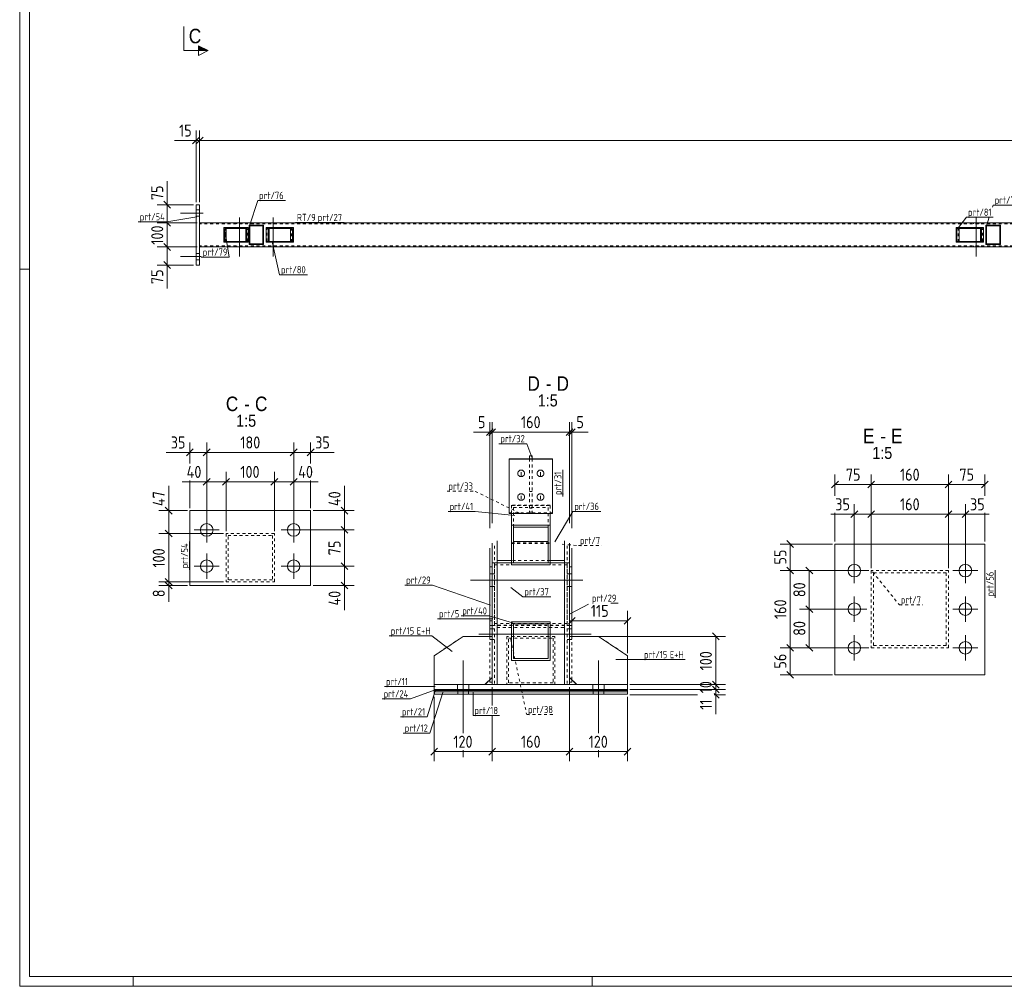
# Model space of a CAD drawing. Header units: millimetres. Extents: x 1 to 1188, y 1 to 840.
# Tile 1 of 7: x 1 to 409, y 1 to 401. Entities that reach past the tile are written whole.
import ezdxf

# ---------------------------------------------------------------- set-up
doc = ezdxf.new("R2010")
doc.units = ezdxf.units.MM
doc.header["$LTSCALE"] = 0.6
doc.linetypes.add('XKITLINE00', pattern=[0])
doc.linetypes.add('XKITLINE02', pattern=[4, 2, -2])
for name, color, linetype, lineweight in [('Bolt', 7, 'Continuous', 0), ('DrawingSheet', 5, 'Continuous', 0), ('OtherObjectType', 1, 'Continuous', 0), ('Part', 2, 'Continuous', 0), ('PartMark', 3, 'Continuous', 0), ('Section', 6, 'Continuous', 0), ('Z-DIMENSIONS', 1, 'Continuous', 0)]:
    doc.layers.add(name, color=color, linetype=linetype, lineweight=lineweight)
doc.styles.add('ARIAL', font='ARIAL.TTF')
doc.styles.add('ISOCPEUR', font='ISOCPEUR.TTF')

msp = doc.modelspace()

# ---------------------------------------------------------------- hatches: boundary and pattern name
at = {"layer": 'Section'}
msp.add_hatch(color=6, dxfattribs=at).paths.add_polyline_path([(75, 390.52), (79, 388.52), (75, 388.52)], flags=17)

# ---------------------------------------------------------------- linework, layer by layer
at = {"layer": 'Bolt', "color": 4, "linetype": 'XKITLINE00', "lineweight": 0}
for p, q in [((75.5, 322.49), (74, 322.49)), ((75.5, 322.49), (74, 322.49)), ((77, 321.19), (67.5, 321.19)), ((77, 321.19), (67.5, 321.19)), ((75.5, 319.89), (74, 319.89)), ((75.5, 319.89), (74, 319.89)), ((91.98, 319.44), (91.98, 303.19)), ((105.98, 319.44), (105.98, 303.19)), ((396.98, 319.44), (396.98, 303.19)), ((90.88, 317.19), (90.88, 316.79)), ((93.08, 317.19), (93.08, 316.79)), ((104.88, 317.19), (104.88, 316.79)), ((107.08, 317.19), (107.08, 316.79)), ((395.88, 317.19), (395.88, 316.79)), ((398.08, 317.19), (398.08, 316.79)), ((90.88, 307.59), (90.88, 307.19)), ((93.08, 307.59), (93.08, 307.19)), ((104.88, 307.59), (104.88, 307.19)), ((107.08, 307.59), (107.08, 307.19)), ((395.88, 307.59), (395.88, 307.19)), ((398.08, 307.59), (398.08, 307.19)), ((76.19, 303.19), (67.5, 303.19)), ((76.19, 303.19), (67.5, 303.19)), ((75.5, 304.49), (74, 304.49)), ((75.5, 304.49), (74, 304.49)), ((75.5, 301.89), (74, 301.89)), ((75.5, 301.89), (74, 301.89)), ((207.24, 213.78), (207.19, 213.41)), ((207.19, 213.41), (207.24, 213.05)), ((207.39, 214.12), (207.24, 213.78)), ((207.24, 213.05), (207.39, 212.71)), ((207.7, 214.47), (207.39, 214.12)), ((207.39, 212.71), (207.7, 212.36)), ((208.05, 214.68), (207.7, 214.47)), ((207.7, 212.36), (208.05, 212.15)), ((208.42, 214.77), (208.05, 214.68)), ((208.05, 212.15), (208.42, 212.06)), ((208.76, 214.77), (208.42, 214.77)), ((208.42, 212.06), (208.76, 212.06)), ((208.59, 213.94), (208.59, 212.46)), ((209.13, 214.68), (208.76, 214.77)), ((208.76, 212.06), (209.13, 212.15)), ((209.48, 214.47), (209.13, 214.68)), ((209.13, 212.15), (209.48, 212.36)), ((209.79, 214.12), (209.48, 214.47)), ((209.48, 212.36), (209.79, 212.71)), ((209.94, 213.78), (209.79, 214.12)), ((209.79, 212.71), (209.94, 213.05)), ((209.99, 213.41), (209.94, 213.78)), ((209.94, 213.05), (209.99, 213.41)), ((215.24, 213.78), (215.19, 213.41)), ((215.19, 213.41), (215.24, 213.05)), ((215.39, 214.12), (215.24, 213.78)), ((215.24, 213.05), (215.39, 212.71)), ((215.7, 214.47), (215.39, 214.12)), ((215.39, 212.71), (215.7, 212.36)), ((216.05, 214.68), (215.7, 214.47)), ((215.7, 212.36), (216.05, 212.15)), ((216.42, 214.77), (216.05, 214.68)), ((216.05, 212.15), (216.42, 212.06)), ((216.76, 214.77), (216.42, 214.77)), ((216.42, 212.06), (216.76, 212.06)), ((216.59, 213.94), (216.59, 212.46)), ((217.13, 214.68), (216.76, 214.77)), ((216.76, 212.06), (217.13, 212.15)), ((217.48, 214.47), (217.13, 214.68)), ((217.13, 212.15), (217.48, 212.36)), ((217.79, 214.12), (217.48, 214.47)), ((217.48, 212.36), (217.79, 212.71)), ((217.94, 213.78), (217.79, 214.12)), ((217.79, 212.71), (217.94, 213.05)), ((217.99, 213.41), (217.94, 213.78)), ((217.94, 213.05), (217.99, 213.41)), ((207.24, 204), (207.19, 203.63)), ((207.39, 204.34), (207.24, 204)), ((207.7, 204.69), (207.39, 204.34)), ((208.05, 204.9), (207.7, 204.69)), ((208.42, 204.99), (208.05, 204.9)), ((208.76, 204.99), (208.42, 204.99)), ((208.59, 204.16), (208.59, 202.68)), ((209.13, 204.9), (208.76, 204.99)), ((209.48, 204.69), (209.13, 204.9)), ((209.79, 204.34), (209.48, 204.69)), ((209.94, 204), (209.79, 204.34)), ((209.99, 203.63), (209.94, 204)), ((215.24, 204), (215.19, 203.63)), ((215.39, 204.34), (215.24, 204)), ((215.7, 204.69), (215.39, 204.34)), ((216.05, 204.9), (215.7, 204.69)), ((216.42, 204.99), (216.05, 204.9)), ((216.76, 204.99), (216.42, 204.99)), ((216.59, 204.16), (216.59, 202.68)), ((217.13, 204.9), (216.76, 204.99)), ((217.48, 204.69), (217.13, 204.9)), ((217.79, 204.34), (217.48, 204.69)), ((217.94, 204), (217.79, 204.34)), ((217.99, 203.63), (217.94, 204)), ((207.19, 203.63), (207.24, 203.27)), ((207.24, 203.27), (207.39, 202.93)), ((207.39, 202.93), (207.7, 202.57)), ((207.7, 202.57), (208.05, 202.37)), ((208.05, 202.37), (208.42, 202.27)), ((208.42, 202.27), (208.76, 202.27)), ((208.76, 202.27), (209.13, 202.37)), ((209.13, 202.37), (209.48, 202.57)), ((209.48, 202.57), (209.79, 202.93)), ((209.79, 202.93), (209.94, 203.27)), ((209.94, 203.27), (209.99, 203.63)), ((215.19, 203.63), (215.24, 203.27)), ((215.24, 203.27), (215.39, 202.93)), ((215.39, 202.93), (215.7, 202.57)), ((215.7, 202.57), (216.05, 202.37)), ((216.05, 202.37), (216.42, 202.27)), ((216.42, 202.27), (216.76, 202.27)), ((216.76, 202.27), (217.13, 202.37)), ((217.13, 202.37), (217.48, 202.57)), ((217.48, 202.57), (217.79, 202.93)), ((217.79, 202.93), (217.94, 203.27)), ((217.94, 203.27), (217.99, 203.63)), ((78.42, 184.8), (78.42, 195.2)), ((114.42, 184.8), (114.42, 195.2)), ((73.22, 190), (83.62, 190)), ((109.22, 190), (119.62, 190)), ((78.42, 169.8), (78.42, 180.2)), ((114.42, 169.8), (114.42, 180.2)), ((346.49, 167.97), (346.49, 178.37)), ((392.49, 167.97), (392.49, 178.37)), ((73.22, 175), (83.62, 175)), ((109.22, 175), (119.62, 175)), ((196.59, 171.83), (195.59, 171.83)), ((197.59, 171.83), (196.59, 171.83)), ((228.59, 171.83), (227.59, 171.83)), ((229.59, 171.83), (228.59, 171.83)), ((341.29, 173.17), (351.69, 173.17)), ((387.29, 173.17), (397.69, 173.17)), ((234.09, 169.23), (187.59, 169.23)), ((196.59, 166.62), (195.59, 166.62)), ((197.59, 166.62), (196.59, 166.62)), ((228.59, 166.62), (227.59, 166.62)), ((229.59, 166.62), (228.59, 166.62)), ((346.49, 151.97), (346.49, 162.37)), ((392.49, 151.97), (392.49, 162.37)), ((341.29, 157.17), (351.69, 157.17)), ((387.29, 157.17), (397.69, 157.17)), ((191.09, 146.87), (237.59, 146.87)), ((195.59, 149.07), (196.59, 149.07)), ((196.59, 149.07), (197.59, 149.07)), ((227.59, 149.07), (228.59, 149.07)), ((228.59, 149.07), (229.59, 149.07)), ((195.59, 144.67), (196.59, 144.67)), ((196.59, 144.67), (197.59, 144.67)), ((227.59, 144.67), (228.59, 144.67)), ((228.59, 144.67), (229.59, 144.67)), ((346.49, 135.97), (346.49, 146.37)), ((392.49, 135.97), (392.49, 146.37)), ((341.29, 141.17), (351.69, 141.17)), ((387.29, 141.17), (397.69, 141.17)), ((184.59, 105.78), (184.59, 135.93)), ((240.59, 105.78), (240.59, 135.93)), ((182.19, 123.93), (182.19, 125.93)), ((186.99, 123.93), (186.99, 125.93)), ((238.19, 123.93), (238.19, 125.93)), ((242.99, 123.93), (242.99, 125.93)), ((184.59, 95.93), (184.59, 98.78)), ((240.59, 95.93), (240.59, 98.78))]:
    msp.add_line(p, q, dxfattribs=at)
for centre in [(78.42, 190), (114.42, 190), (78.42, 175), (114.42, 175), (346.49, 173.17), (392.49, 173.17), (346.49, 157.17), (392.49, 157.17), (346.49, 141.17), (392.49, 141.17)]:
    msp.add_circle(centre, 2.6, dxfattribs=at)
at = {"layer": 'DrawingSheet', "color": 2, "linetype": 'XKITLINE00', "lineweight": 0}
for p, q in [((1, 840), (1, 1)), ((5, 298), (1, 298)), ((48, 1), (48, 5)), ((238, 1), (238, 5)), ((1, 1), (1188, 1))]:
    msp.add_line(p, q, dxfattribs=at)
at = {"layer": 'DrawingSheet', "color": 3, "linetype": 'XKITLINE00', "lineweight": 0}
for p, q in [((5, 836), (5, 5)), ((5, 5), (1184, 5))]:
    msp.add_line(p, q, dxfattribs=at)
at = {"layer": 'Part', "color": 2, "linetype": 'XKITLINE00', "lineweight": 0}
for p, q in [((74, 324.69), (75.5, 324.69)), ((74, 324.69), (74, 299.69)), ((75.5, 324.69), (75.5, 299.69)), ((995.47, 317.19), (75.5, 317.19)), ((85.53, 309.19), (85.53, 315.19)), ((85.53, 315.19), (95.58, 315.19)), ((85.89, 309.49), (85.89, 314.89)), ((94.59, 314.89), (85.89, 314.89)), ((86.53, 309.49), (86.53, 314.89)), ((94.59, 309.49), (94.59, 314.89)), ((94.94, 315.19), (94.94, 309.19)), ((95.58, 315.19), (95.58, 309.19)), ((101.97, 316.19), (95.97, 316.19)), ((95.97, 316.19), (95.97, 308.19)), ((101.67, 315.89), (96.27, 315.89)), ((96.27, 315.89), (96.27, 308.49)), ((101.67, 308.49), (101.67, 315.89)), ((101.97, 308.19), (101.97, 316.19)), ((102.97, 315.19), (114.35, 315.19)), ((102.97, 309.19), (102.97, 315.19)), ((103.85, 309.19), (103.85, 315.19)), ((104.25, 309.49), (104.25, 314.89)), ((104.25, 314.89), (113.96, 314.89)), ((113.07, 309.49), (113.07, 314.89)), ((113.96, 309.49), (113.96, 314.89)), ((114.35, 315.19), (114.35, 309.19)), ((388.6, 309.19), (388.6, 315.19)), ((399.97, 315.19), (388.6, 315.19)), ((388.99, 309.49), (388.99, 314.89)), ((398.7, 314.89), (388.99, 314.89)), ((389.87, 309.49), (389.87, 314.89)), ((398.7, 309.49), (398.7, 314.89)), ((399.09, 315.19), (399.09, 309.19)), ((399.97, 309.19), (399.97, 315.19)), ((406.97, 316.19), (400.97, 316.19)), ((400.97, 316.19), (400.97, 308.19)), ((406.67, 315.89), (401.27, 315.89)), ((401.27, 315.89), (401.27, 308.49)), ((406.67, 308.49), (406.67, 315.89)), ((406.97, 308.19), (406.97, 316.19)), ((995.47, 307.19), (75.5, 307.19)), ((95.58, 309.19), (85.53, 309.19)), ((85.89, 309.49), (94.59, 309.49)), ((95.97, 308.19), (101.97, 308.19)), ((101.67, 308.49), (96.27, 308.49)), ((102.97, 309.19), (114.35, 309.19)), ((113.96, 309.49), (104.25, 309.49)), ((399.97, 309.19), (388.6, 309.19)), ((388.99, 309.49), (398.7, 309.49)), ((400.97, 308.19), (406.97, 308.19)), ((406.67, 308.49), (401.27, 308.49)), ((74, 299.69), (75.5, 299.69)), ((212.09, 220.75), (212.09, 219.5)), ((212.09, 220.75), (213.09, 220.75)), ((213.09, 220.75), (213.09, 219.5)), ((221.59, 219.5), (203.59, 219.5)), ((203.59, 219.5), (203.59, 196.8)), ((203.59, 219.29), (221.59, 219.29)), ((213.09, 219.5), (212.09, 219.5)), ((221.59, 196.8), (221.59, 219.5)), ((71.42, 167), (71.42, 198)), ((71.42, 198), (121.42, 198)), ((121.42, 198), (121.42, 167)), ((203.59, 196.8), (221.59, 196.8)), ((204.59, 196.8), (204.59, 175.61)), ((220.59, 196.8), (220.59, 175.61)), ((204.59, 191.97), (220.59, 191.97)), ((219.79, 191.15), (205.39, 191.15)), ((205.39, 191.15), (205.39, 176.43)), ((219.79, 176.43), (219.79, 191.15)), ((196.59, 184.47), (196.59, 176.35)), ((198.59, 185.5), (198.59, 176.35)), ((205.39, 185.19), (219.79, 185.19)), ((226.59, 176.35), (226.59, 185.5)), ((228.59, 184.47), (228.59, 176.35)), ((338.49, 129.99), (338.49, 184.17)), ((338.49, 184.17), (400.49, 184.17)), ((400.49, 184.17), (400.49, 129.99)), ((195.59, 182.43), (195.59, 145.92)), ((229.59, 182.43), (229.59, 145.92)), ((196.59, 176.35), (198.59, 176.35)), ((196.59, 176.35), (198.59, 176.35)), ((196.59, 176.35), (196.59, 125.93)), ((198.59, 177.33), (204.59, 177.33)), ((198.59, 176.35), (204.59, 176.35)), ((198.59, 125.92), (198.59, 176.35)), ((204.59, 175.61), (220.59, 175.61)), ((205.39, 176.43), (219.79, 176.43)), ((226.59, 177.33), (220.59, 177.33)), ((226.59, 176.35), (220.59, 176.35)), ((226.59, 176.35), (226.59, 125.92)), ((228.59, 176.35), (226.59, 176.35)), ((228.59, 176.35), (226.59, 176.35)), ((228.59, 176.35), (228.59, 125.93)), ((195.59, 174.73), (196.59, 174.73)), ((228.59, 174.73), (229.59, 174.73)), ((71.42, 167), (121.42, 167)), ((204.59, 151.92), (220.59, 151.92)), ((204.59, 151.92), (204.59, 135.92)), ((205.39, 151.12), (205.39, 136.72)), ((205.39, 151.12), (219.79, 151.12)), ((219.79, 151.12), (219.79, 136.72)), ((220.59, 151.92), (220.59, 135.92)), ((172.59, 137.92), (184.59, 145.92)), ((184.59, 145.92), (196.59, 145.92)), ((196.59, 145.92), (196.59, 128.92)), ((228.59, 145.92), (228.59, 128.92)), ((240.59, 145.92), (228.59, 145.92)), ((252.59, 137.92), (240.59, 145.92)), ((172.59, 125.92), (172.59, 137.92)), ((204.59, 135.92), (220.59, 135.92)), ((205.39, 136.72), (219.79, 136.72)), ((252.59, 125.92), (252.59, 137.92)), ((193.59, 125.92), (196.59, 128.92)), ((195.59, 126.92), (195.59, 127.92)), ((195.59, 126.92), (195.59, 126.92)), ((195.59, 126.92), (195.59, 126.92)), ((195.59, 126.92), (196.59, 126.92)), ((195.59, 126.92), (196.59, 126.92)), ((228.59, 128.92), (231.59, 125.92)), ((228.59, 126.92), (229.59, 126.92)), ((228.59, 126.92), (229.59, 126.92)), ((229.59, 127.92), (229.59, 126.92)), ((400.49, 129.99), (338.49, 129.99)), ((198.59, 125.93), (172.59, 125.93)), ((172.59, 125.93), (172.59, 123.93)), ((172.59, 125.92), (193.59, 125.92)), ((172.59, 123.93), (252.59, 123.93)), ((172.59, 121.92), (172.59, 123.92)), ((172.59, 123.92), (172.59, 123.92)), ((172.59, 123.92), (252.59, 123.92)), ((172.59, 123.52), (172.59, 123.92)), ((172.59, 123.92), (172.59, 123.92)), ((172.59, 123.92), (252.59, 123.92)), ((172.59, 122.92), (172.59, 123.52)), ((172.59, 123.52), (172.59, 123.52)), ((172.59, 123.52), (252.59, 123.52)), ((172.59, 123.52), (172.59, 123.52)), ((172.59, 123.52), (252.59, 123.52)), ((172.59, 121.92), (172.59, 122.92)), ((172.59, 122.92), (172.59, 122.92)), ((172.59, 122.92), (252.59, 122.92)), ((172.59, 122.92), (172.59, 122.92)), ((172.59, 122.92), (252.59, 122.92)), ((196.59, 125.93), (198.59, 125.93)), ((226.59, 125.92), (198.59, 125.92)), ((252.59, 125.93), (226.59, 125.93)), ((228.59, 125.93), (226.59, 125.93)), ((231.59, 125.92), (252.59, 125.92)), ((252.59, 123.93), (252.59, 125.93)), ((252.59, 121.92), (252.59, 123.92)), ((252.59, 123.52), (252.59, 123.92)), ((252.59, 122.92), (252.59, 123.52)), ((252.59, 121.92), (252.59, 122.92)), ((172.59, 121.92), (172.59, 121.92)), ((172.59, 121.92), (252.59, 121.92)), ((172.59, 121.92), (172.59, 121.92)), ((172.59, 121.92), (252.59, 121.92))]:
    msp.add_line(p, q, dxfattribs=at)
at = {"layer": 'Part', "color": 7, "linetype": 'XKITLINE02', "lineweight": 0}
for p, q in [((75.5, 307.19), (75.5, 317.19)), ((995.47, 316.79), (75.5, 316.79)), ((86.18, 309.19), (86.18, 315.19)), ((95.23, 314.89), (94.59, 314.89)), ((95.23, 314.89), (94.59, 314.89)), ((95.23, 309.49), (95.23, 314.89)), ((104.25, 314.89), (103.37, 314.89)), ((103.37, 309.49), (103.37, 314.89)), ((113.47, 309.19), (113.47, 315.19)), ((389.48, 309.19), (389.48, 315.19)), ((399.58, 314.89), (398.7, 314.89)), ((399.58, 314.89), (398.7, 314.89)), ((399.58, 309.49), (399.58, 314.89)), ((995.47, 307.59), (75.5, 307.59)), ((95.23, 309.49), (94.59, 309.49)), ((104.25, 309.49), (103.37, 309.49)), ((399.58, 309.49), (398.7, 309.49)), ((212.09, 219.5), (212.09, 197.42)), ((213.09, 219.5), (213.09, 197.42)), ((212.09, 205.93), (213.09, 205.93)), ((204.59, 200.26), (204.59, 184.41)), ((220.59, 200.26), (204.59, 200.26)), ((204.59, 200.06), (220.59, 200.06)), ((204.59, 196.8), (204.59, 200.06)), ((204.59, 200.06), (220.59, 200.06)), ((212.09, 200.06), (213.09, 200.06)), ((220.59, 184.41), (220.59, 200.26)), ((220.59, 200.06), (220.59, 196.8)), ((203.59, 197.01), (221.59, 197.01)), ((205.39, 191.15), (205.39, 199.27)), ((205.39, 191.15), (205.39, 199.27)), ((205.39, 199.27), (219.79, 199.27)), ((212.09, 198.96), (213.09, 198.96)), ((212.09, 197.42), (213.09, 197.42)), ((219.79, 199.27), (219.79, 191.15)), ((106.43, 188.5), (86.43, 188.5)), ((86.43, 188.5), (86.43, 168.5)), ((87.23, 169.3), (87.23, 187.7)), ((87.23, 187.7), (105.63, 187.7)), ((105.63, 187.7), (105.63, 169.3)), ((106.43, 168.5), (106.43, 188.5)), ((197.59, 183.45), (197.59, 151.25)), ((204.59, 184.61), (220.59, 184.61)), ((204.59, 184.41), (220.59, 184.41)), ((204.59, 184.41), (220.59, 184.41)), ((227.59, 183.45), (227.59, 151.25)), ((196.59, 182.43), (196.59, 126.92)), ((228.59, 182.43), (228.59, 126.92)), ((196.59, 176.35), (196.59, 150.44)), ((197.59, 175.54), (227.59, 175.54)), ((197.59, 175.54), (197.59, 125.93)), ((227.59, 175.54), (197.59, 175.54)), ((198.59, 176.35), (226.59, 176.35)), ((226.59, 176.35), (198.59, 176.35)), ((226.59, 176.35), (198.59, 176.35)), ((220.59, 177.33), (204.59, 177.33)), ((220.59, 176.35), (204.59, 176.35)), ((227.59, 175.54), (227.59, 125.93)), ((228.59, 150.44), (228.59, 176.35)), ((385.5, 173.17), (353.5, 173.17)), ((353.5, 173.17), (353.5, 141.17)), ((354.5, 142.17), (354.5, 172.17)), ((354.5, 172.17), (384.5, 172.17)), ((384.5, 172.17), (384.5, 142.17)), ((385.5, 141.17), (385.5, 173.17)), ((86.43, 168.5), (106.43, 168.5)), ((105.63, 169.3), (87.23, 169.3)), ((195.59, 152.4), (196.59, 152.4)), ((197.59, 151.25), (227.59, 151.25)), ((227.59, 151.25), (197.59, 151.25)), ((198.59, 151.76), (198.59, 149.63)), ((226.59, 149.63), (226.59, 151.76)), ((228.59, 152.4), (229.59, 152.4)), ((196.59, 150.44), (195.59, 150.44)), ((196.59, 150.44), (228.59, 150.44)), ((196.59, 150.44), (228.59, 150.44)), ((226.59, 150.61), (198.59, 150.61)), ((198.59, 149.63), (226.59, 149.63)), ((198.59, 149.63), (198.59, 125.92)), ((198.59, 149.63), (226.59, 149.63)), ((226.59, 125.92), (226.59, 149.63)), ((228.59, 150.44), (229.59, 150.44)), ((172.59, 137.92), (184.59, 145.92)), ((184.59, 145.92), (196.59, 145.92)), ((184.59, 145.92), (196.59, 145.92)), ((195.59, 145.92), (195.59, 127.92)), ((196.59, 145.92), (196.59, 128.92)), ((222.59, 145.92), (202.59, 145.92)), ((202.59, 145.92), (202.59, 125.92)), ((203.39, 126.72), (203.39, 145.12)), ((203.39, 145.12), (221.79, 145.12)), ((221.79, 145.12), (221.79, 126.72)), ((222.59, 125.92), (222.59, 145.92)), ((228.59, 145.92), (228.59, 128.92)), ((240.59, 145.92), (228.59, 145.92)), ((228.59, 145.92), (229.59, 145.92)), ((228.59, 145.92), (240.59, 145.92)), ((229.59, 145.92), (229.59, 127.92)), ((252.59, 137.92), (240.59, 145.92)), ((353.5, 141.17), (385.5, 141.17)), ((384.5, 142.17), (354.5, 142.17)), ((172.59, 125.92), (172.59, 137.92)), ((252.59, 125.92), (252.59, 137.92)), ((196.59, 128.92), (193.59, 125.92)), ((221.79, 126.72), (203.39, 126.72)), ((228.59, 128.92), (231.59, 125.92)), ((193.59, 125.92), (172.59, 125.92)), ((172.59, 121.92), (172.59, 123.92)), ((172.59, 123.52), (172.59, 123.92)), ((172.59, 122.92), (172.59, 123.52)), ((172.59, 121.92), (172.59, 122.92)), ((182.39, 121.92), (182.39, 123.92)), ((182.39, 121.92), (182.39, 123.92)), ((182.39, 123.52), (182.39, 123.92)), ((182.39, 123.52), (182.39, 123.92)), ((182.39, 122.92), (182.39, 123.52)), ((182.39, 122.92), (182.39, 123.52)), ((182.39, 121.92), (182.39, 122.92)), ((182.39, 121.92), (182.39, 122.92)), ((184.59, 121.92), (184.59, 123.92)), ((184.59, 123.52), (184.59, 123.92)), ((184.59, 122.92), (184.59, 123.52)), ((184.59, 121.92), (184.59, 122.92)), ((186.79, 121.92), (186.79, 123.92)), ((186.79, 121.92), (186.79, 123.92)), ((186.79, 123.52), (186.79, 123.92)), ((186.79, 123.52), (186.79, 123.92)), ((186.79, 122.92), (186.79, 123.52)), ((186.79, 122.92), (186.79, 123.52)), ((186.79, 121.92), (186.79, 122.92)), ((186.79, 121.92), (186.79, 122.92)), ((198.59, 125.93), (226.59, 125.93)), ((226.59, 125.93), (198.59, 125.93)), ((198.59, 125.92), (226.59, 125.92)), ((202.59, 125.92), (222.59, 125.92)), ((226.59, 125.93), (226.59, 125.92)), ((231.59, 125.92), (252.59, 125.92)), ((238.39, 121.92), (238.39, 123.92)), ((238.39, 121.92), (238.39, 123.92)), ((238.39, 123.52), (238.39, 123.92)), ((238.39, 123.52), (238.39, 123.92)), ((238.39, 122.92), (238.39, 123.52)), ((238.39, 122.92), (238.39, 123.52)), ((238.39, 121.92), (238.39, 122.92)), ((238.39, 121.92), (238.39, 122.92)), ((240.59, 121.92), (240.59, 123.92)), ((240.59, 123.52), (240.59, 123.92)), ((240.59, 122.92), (240.59, 123.52)), ((240.59, 121.92), (240.59, 122.92)), ((242.79, 121.92), (242.79, 123.92)), ((242.79, 121.92), (242.79, 123.92)), ((242.79, 123.52), (242.79, 123.92)), ((242.79, 123.52), (242.79, 123.92)), ((242.79, 122.92), (242.79, 123.52)), ((242.79, 122.92), (242.79, 123.52)), ((242.79, 121.92), (242.79, 122.92)), ((242.79, 121.92), (242.79, 122.92)), ((252.59, 123.92), (252.59, 121.92)), ((252.59, 123.92), (252.59, 123.52)), ((252.59, 123.52), (252.59, 122.92)), ((252.59, 122.92), (252.59, 121.92))]:
    msp.add_line(p, q, dxfattribs=at)
at = {"layer": 'PartMark', "color": 7, "linetype": 'XKITLINE00', "lineweight": 0}
for p, q in [((96.15, 315.97), (99.51, 326.43)), ((99.51, 326.43), (111.02, 326.43)), ((403.71, 323.65), (403.99, 324.5)), ((403.99, 324.5), (415.51, 324.5)), ((74.33, 319.66), (61.88, 317.54)), ((389.21, 314.71), (392.96, 319.45)), ((392.96, 319.45), (403.95, 319.45)), ((401.15, 315.97), (402.31, 319.45)), ((50.11, 317.54), (61.88, 317.54)), ((115.13, 317.29), (135.28, 317.29)), ((86.02, 313.31), (87.7, 302.97)), ((105.46, 309.36), (108.57, 295.67)), ((76.19, 302.97), (87.7, 302.97)), ((108.57, 295.67), (120.08, 295.67)), ((199.39, 225.71), (210.9, 225.71)), ((212.97, 220.08), (210.9, 225.71)), ((225.89, 203.9), (225.89, 214.89)), ((178.35, 197.62), (189.6, 197.62)), ((206, 195.96), (189.6, 197.62)), ((222.49, 185.05), (229.99, 197.67)), ((229.99, 197.67), (241.5, 197.67)), ((71.32, 173.5), (71.32, 185.27)), ((404.79, 161.84), (404.79, 173.35)), ((160.38, 167.13), (171.89, 167.13)), ((195.92, 158.9), (171.89, 167.13)), ((204.25, 166.21), (209.31, 162.32)), ((209.31, 162.32), (220.82, 162.32)), ((228.92, 155.2), (236.44, 159.2)), ((245.74, 159.63), (248.77, 159.63)), ((173.98, 153.17), (183.69, 153.17)), ((183.69, 154.37), (195.38, 154.37)), ((196.86, 153.17), (183.69, 153.17)), ((205.04, 151.47), (195.38, 154.37)), ((154.01, 146.08), (171.58, 146.08)), ((180.07, 139.69), (171.58, 146.08)), ((247.72, 136.28), (258.84, 136.28)), ((258.84, 136.28), (276.41, 136.28)), ((152.04, 125.1), (162.52, 125.1)), ((173.05, 125.1), (162.52, 125.1)), ((173.05, 123.78), (162.83, 120)), ((173.05, 123.3), (169.64, 112.56)), ((176.23, 123.11), (170.79, 105.86)), ((188.65, 122.66), (188.65, 113.11)), ((151.06, 120), (162.83, 120)), ((158.65, 112.56), (169.64, 112.56)), ((188.65, 113.11), (199.65, 113.11)), ((159.8, 105.86), (170.79, 105.86))]:
    msp.add_line(p, q, dxfattribs=at)
at = {"layer": 'PartMark', "color": 7, "linetype": 'XKITLINE02', "lineweight": 0}
for p, q in [((177.89, 206.05), (189.4, 206.05)), ((207.9, 196.98), (189.4, 206.05)), ((225.53, 184.05), (232.33, 183.5)), ((232.33, 183.5), (242.03, 183.5)), ((354.04, 172.62), (365.16, 158.95)), ((365.16, 158.95), (374.87, 158.95)), ((204.25, 144.83), (210.87, 113.51)), ((210.87, 113.51), (222.38, 113.51))]:
    msp.add_line(p, q, dxfattribs=at)
at = {"layer": 'Section', "color": 6, "linetype": 'XKITLINE00', "lineweight": 0}
for p, q in [((69, 388.52), (69, 398.52)), ((69, 388.52), (79, 388.52)), ((79, 388.52), (75, 390.52)), ((75, 390.52), (75, 386.52)), ((79, 388.52), (75, 386.52))]:
    msp.add_line(p, q, dxfattribs=at)
at = {"layer": 'Z-DIMENSIONS', "color": 7, "linetype": 'XKITLINE00', "lineweight": 0}
for p, q in [((74, 325.69), (74, 355.39)), ((75.5, 325.69), (75.5, 355.39)), ((75.5, 325.69), (75.5, 355.39)), ((74, 351.29), (65.1, 351.29)), ((74, 351.29), (65.1, 351.29)), ((75.42, 352.71), (72.59, 349.88)), ((74, 351.29), (75.5, 351.29)), ((76.92, 352.71), (74.09, 349.88)), ((76.92, 352.71), (74.09, 349.88)), ((75.5, 351.29), (1011.94, 351.29)), ((62.03, 324.69), (62.03, 334.46)), ((62.03, 324.69), (62.03, 334.46)), ((60.62, 326.1), (63.44, 323.28)), ((73, 324.69), (57.93, 324.69)), ((62.03, 317.19), (62.03, 324.69)), ((74.5, 317.19), (57.93, 317.19)), ((74.5, 317.19), (61.43, 317.19)), ((61.68, 317.54), (63.44, 315.78)), ((61.68, 317.54), (63.44, 315.78)), ((62.03, 307.19), (62.03, 317.19)), ((74.5, 307.19), (57.93, 307.19)), ((60.62, 308.6), (63.44, 305.78)), ((61.43, 307.79), (63.44, 305.78)), ((74.5, 307.19), (61.43, 307.19)), ((62.03, 299.69), (62.03, 307.19)), ((73, 299.69), (57.93, 299.69)), ((60.62, 301.1), (63.44, 298.28)), ((62.03, 299.69), (62.03, 289.93)), ((62.03, 299.69), (62.03, 289.93)), ((195.59, 190.7), (195.59, 234.62)), ((196.59, 192.74), (196.59, 234.62)), ((196.59, 192.74), (196.59, 234.62)), ((228.59, 192.74), (228.59, 234.62)), ((228.59, 192.74), (228.59, 234.62)), ((229.59, 190.7), (229.59, 234.62)), ((195.59, 230.52), (188.83, 230.52)), ((195.59, 230.52), (188.83, 230.52)), ((197, 231.93), (194.18, 229.1)), ((198, 231.93), (195.18, 229.1)), ((198, 231.93), (195.18, 229.1)), ((195.59, 230.52), (196.59, 230.52)), ((196.59, 230.52), (228.59, 230.52)), ((230, 231.93), (227.18, 229.1)), ((230, 231.93), (227.18, 229.1)), ((231, 231.93), (228.18, 229.1)), ((228.59, 230.52), (229.59, 230.52)), ((229.59, 230.52), (236.35, 230.52)), ((229.59, 230.52), (236.35, 230.52)), ((71.42, 217.53), (71.42, 226.21)), ((78.42, 191), (78.42, 226.21)), ((78.42, 191), (78.42, 226.21)), ((114.42, 191), (114.42, 226.21)), ((114.42, 191), (114.42, 226.21)), ((121.42, 217.53), (121.42, 226.21)), ((71.42, 222.11), (61.66, 222.11)), ((71.42, 222.11), (61.66, 222.11)), ((72.84, 223.53), (70.01, 220.7)), ((71.42, 222.11), (78.42, 222.11)), ((79.84, 223.53), (77.01, 220.7)), ((79.84, 223.53), (77.01, 220.7)), ((78.42, 222.11), (114.42, 222.11)), ((115.84, 223.53), (113.01, 220.7)), ((115.84, 223.53), (113.01, 220.7)), ((114.42, 222.11), (121.42, 222.11)), ((122.84, 223.53), (120.01, 220.7)), ((121.42, 222.11), (131.19, 222.11)), ((121.42, 222.11), (131.19, 222.11)), ((78.42, 191), (78.42, 214.03)), ((86.43, 189.5), (86.43, 214.03)), ((86.43, 189.5), (86.43, 214.03)), ((106.43, 189.5), (106.43, 214.03)), ((106.43, 189.5), (106.43, 214.03)), ((114.42, 191), (114.42, 214.03)), ((338.49, 204.11), (338.49, 212.89)), ((353.5, 174.17), (353.5, 212.89)), ((353.5, 174.17), (353.5, 212.89)), ((385.5, 174.17), (385.5, 212.89)), ((385.5, 174.17), (385.5, 212.89)), ((400.49, 204.11), (400.49, 212.89)), ((62.67, 198), (62.67, 208.2)), ((62.67, 198), (62.67, 208.2)), ((78.42, 209.93), (68.23, 209.93)), ((78.42, 209.93), (68.23, 209.93)), ((71.42, 199), (71.42, 210.53)), ((79.84, 211.34), (77.01, 208.52)), ((78.42, 209.93), (86.43, 209.93)), ((87.84, 211.34), (85.01, 208.52)), ((87.84, 211.34), (85.01, 208.52)), ((86.43, 209.93), (106.43, 209.93)), ((107.84, 211.34), (105.01, 208.52)), ((107.84, 211.34), (105.01, 208.52)), ((106.43, 209.93), (114.42, 209.93)), ((115.84, 211.34), (113.01, 208.52)), ((114.42, 209.93), (124.62, 209.93)), ((114.42, 209.93), (124.62, 209.93)), ((121.42, 199), (121.42, 210.53)), ((135.43, 198), (135.43, 208.2)), ((135.43, 198), (135.43, 208.2)), ((339.91, 210.2), (337.08, 207.37)), ((338.49, 208.79), (353.5, 208.79)), ((354.91, 210.2), (352.08, 207.37)), ((354.91, 210.2), (352.08, 207.37)), ((353.5, 208.79), (385.5, 208.79)), ((386.91, 210.2), (384.08, 207.37)), ((386.91, 210.2), (384.08, 207.37)), ((385.5, 208.79), (400.49, 208.79)), ((401.91, 210.2), (399.08, 207.37)), ((346.49, 174.17), (346.49, 200.61)), ((353.5, 174.17), (353.5, 200.61)), ((353.5, 174.17), (353.5, 200.61)), ((385.5, 174.17), (385.5, 200.61)), ((385.5, 174.17), (385.5, 200.61)), ((392.49, 174.17), (392.49, 200.61)), ((70.42, 198), (58.57, 198)), ((61.26, 199.42), (64.09, 196.59)), ((62.67, 188.5), (62.67, 198)), ((122.42, 198), (139.43, 198)), ((134.02, 199.42), (136.85, 196.59)), ((135.43, 190), (135.43, 198)), ((346.49, 196.51), (336.73, 196.51)), ((346.49, 196.51), (336.73, 196.51)), ((338.49, 185.17), (338.49, 197.11)), ((347.91, 197.92), (345.08, 195.1)), ((346.49, 196.51), (353.5, 196.51)), ((354.91, 197.92), (352.08, 195.1)), ((354.91, 197.92), (352.08, 195.1)), ((353.5, 196.51), (385.5, 196.51)), ((386.91, 197.92), (384.08, 195.1)), ((386.91, 197.92), (384.08, 195.1)), ((385.5, 196.51), (392.49, 196.51)), ((393.91, 197.92), (391.08, 195.1)), ((392.49, 196.51), (402.26, 196.51)), ((392.49, 196.51), (402.26, 196.51)), ((400.49, 185.17), (400.49, 197.11)), ((85.43, 188.5), (58.57, 188.5)), ((85.43, 188.5), (58.57, 188.5)), ((61.26, 189.92), (64.09, 187.09)), ((61.26, 189.92), (64.09, 187.09)), ((62.67, 168.5), (62.67, 188.5)), ((115.42, 190), (139.43, 190)), ((115.42, 190), (139.43, 190)), ((134.02, 191.42), (136.85, 188.59)), ((134.02, 191.42), (136.85, 188.59)), ((135.43, 175), (135.43, 190)), ((337.49, 184.17), (315.86, 184.17)), ((318.54, 185.59), (321.37, 182.76)), ((319.96, 173.17), (319.96, 184.17)), ((134.02, 176.42), (136.85, 173.59)), ((134.02, 176.42), (136.85, 173.59)), ((115.42, 175), (139.43, 175)), ((115.42, 175), (139.43, 175)), ((135.43, 167), (135.43, 175)), ((352.5, 173.17), (315.86, 173.17)), ((352.5, 173.17), (315.86, 173.17)), ((318.54, 174.59), (321.37, 171.76)), ((318.54, 174.59), (321.37, 171.76)), ((319.96, 141.17), (319.96, 173.17)), ((345.49, 173.17), (323.76, 173.17)), ((326.44, 174.59), (329.27, 171.76)), ((327.86, 157.17), (327.86, 173.17)), ((85.43, 168.5), (58.57, 168.5)), ((85.43, 168.5), (58.57, 168.5)), ((61.26, 169.92), (64.09, 167.09)), ((61.26, 169.92), (64.09, 167.09)), ((61.26, 168.42), (64.09, 165.59)), ((62.67, 167), (62.67, 168.5)), ((134.02, 168.42), (136.85, 165.59)), ((70.42, 167), (58.57, 167)), ((62.67, 167), (62.67, 160.25)), ((62.67, 167), (62.67, 160.25)), ((122.42, 167), (139.43, 167)), ((135.43, 167), (135.43, 156.81)), ((135.43, 167), (135.43, 156.81)), ((229.59, 146.92), (229.59, 156.47)), ((252.59, 138.92), (252.59, 156.47)), ((345.49, 157.17), (323.76, 157.17)), ((345.49, 157.17), (323.76, 157.17)), ((326.44, 158.59), (329.27, 155.76)), ((326.44, 158.59), (329.27, 155.76)), ((327.86, 141.17), (327.86, 157.17)), ((231, 153.79), (228.18, 150.96)), ((229.59, 152.37), (252.59, 152.37)), ((254, 153.79), (251.17, 150.96)), ((287.73, 147.34), (290.56, 144.51)), ((240.73, 145.92), (293.14, 145.92)), ((289.14, 125.92), (289.14, 145.92)), ((352.5, 141.17), (315.86, 141.17)), ((352.5, 141.17), (315.86, 141.17)), ((318.54, 142.59), (321.37, 139.76)), ((318.54, 142.59), (321.37, 139.76)), ((319.96, 129.99), (319.96, 141.17)), ((345.49, 141.17), (323.76, 141.17)), ((326.44, 142.59), (329.27, 139.76)), ((318.54, 131.41), (321.37, 128.58)), ((287.73, 127.34), (290.56, 124.51)), ((288.54, 126.52), (290.56, 124.51)), ((337.49, 129.99), (315.86, 129.99)), ((196.59, 124.93), (196.59, 117.31)), ((196.59, 124.93), (196.59, 117.31)), ((228.59, 124.93), (228.59, 94.18)), ((228.59, 124.93), (228.59, 94.18)), ((253.59, 125.92), (293.14, 125.92)), ((253.59, 125.92), (281.54, 125.92)), ((253.59, 123.93), (281.54, 123.93)), ((253.59, 123.93), (293.14, 123.93)), ((287.73, 125.34), (290.56, 122.51)), ((288.54, 125.92), (293.14, 125.92)), ((288.54, 124.53), (290.56, 122.51)), ((288.54, 123.93), (293.14, 123.93)), ((288.54, 122.32), (290.56, 120.3)), ((289.14, 123.93), (289.14, 125.92)), ((289.14, 121.72), (289.14, 123.93)), ((172.59, 120.92), (172.59, 94.18)), ((252.59, 120.92), (252.59, 94.18)), ((253.59, 121.72), (281.54, 121.72)), ((288.54, 121.72), (293.14, 121.72)), ((289.14, 121.72), (289.14, 113.67)), ((289.14, 121.72), (289.14, 113.67)), ((196.59, 113.11), (196.59, 94.18)), ((196.59, 113.11), (196.59, 94.18)), ((174, 99.59), (171.18, 96.76)), ((172.59, 98.18), (196.59, 98.18)), ((198, 99.59), (195.18, 96.76)), ((198, 99.59), (195.18, 96.76)), ((196.59, 98.18), (228.59, 98.18)), ((230, 99.59), (227.18, 96.76)), ((230, 99.59), (227.18, 96.76)), ((228.59, 98.18), (252.59, 98.18)), ((254, 99.59), (251.17, 96.76))]:
    msp.add_line(p, q, dxfattribs=at)
at = {"layer": 'Z-DIMENSIONS', "color": 3}
for p in [(74, 351.29), (75.5, 351.29), (75.5, 351.29), (62.03, 324.69), (62.03, 317.19), (62.03, 317.19), (62.03, 307.19), (62.03, 307.19), (62.03, 299.69), (195.59, 230.52), (196.59, 230.52), (196.59, 230.52), (228.59, 230.52), (228.59, 230.52), (229.59, 230.52), (71.42, 222.11), (78.42, 222.11), (78.42, 222.11), (114.42, 222.11), (114.42, 222.11), (121.42, 222.11), (78.42, 209.93), (86.43, 209.93), (86.43, 209.93), (106.43, 209.93), (106.43, 209.93), (114.42, 209.93), (338.49, 208.79), (353.5, 208.79), (353.5, 208.79), (385.5, 208.79), (385.5, 208.79), (400.49, 208.79), (62.67, 198), (135.43, 198), (346.49, 196.51), (353.5, 196.51), (353.5, 196.51), (385.5, 196.51), (385.5, 196.51), (392.49, 196.51), (62.67, 188.5), (62.67, 188.5), (135.43, 190), (135.43, 190), (319.96, 184.17), (135.43, 175), (135.43, 175), (319.96, 173.17), (319.96, 173.17), (327.86, 173.17), (62.67, 168.5), (62.67, 168.5), (62.67, 167), (135.43, 167), (327.86, 157.17), (327.86, 157.17), (229.59, 152.37), (252.59, 152.37), (289.14, 145.92), (319.96, 141.17), (319.96, 141.17), (327.86, 141.17), (319.96, 129.99), (289.14, 125.92), (289.14, 125.92), (289.14, 123.93), (289.14, 123.93), (289.14, 121.72), (172.59, 98.18), (196.59, 98.18), (196.59, 98.18), (228.59, 98.18), (228.59, 98.18), (252.59, 98.18)]:
    msp.add_point(p, dxfattribs=at)

# ---------------------------------------------------------------- texts
at = {"layer": 'OtherObjectType', "color": 6, "style": 'ARIAL', "width": 0.85}
for s, height, p in [('D', 6, (211.19, 247.62)), ('D', 6, (223.23, 247.62)), ('-', 6, (218.77, 247.62)), ('C', 6, (86.34, 239.21)), ('C', 6, (98.39, 239.21)), ('1:5', 5, (215.46, 241.12)), ('-', 6, (93.92, 239.21)), ('1:5', 5, (90.62, 232.71)), ('E', 6, (350.11, 225.89)), ('-', 6, (357.24, 225.89)), ('E', 6, (361.71, 225.89)), ('1:5', 5, (353.94, 219.39))]:
    msp.add_text(s, height=height, dxfattribs=at).set_placement(p)
at = {"layer": 'PartMark', "color": 3, "style": 'ISOCPEUR', "width": 0.85}
for s, p in [('prt/76', (100.11, 327.03)), ('prt/77', (404.59, 325.1)), ('prt/81', (393.56, 320.05)), ('prt/54', (50.71, 318.14)), ('prt/27', (124.37, 317.89)), ('prt/79', (76.79, 303.57)), ('prt/80', (109.17, 296.27)), ('prt/32', (199.99, 226.31)), ('prt/33', (178.49, 206.65)), ('prt/41', (178.95, 198.22)), ('prt/36', (230.59, 198.27)), ('prt/7', (232.93, 184.1)), ('prt/29', (160.98, 167.73)), ('prt/37', (209.91, 162.92)), ('prt/29', (237.85, 160.23)), ('prt/7', (365.76, 159.55)), ('prt/5', (174.58, 153.77)), ('prt/40', (184.21, 154.97)), ('prt/15', (154.61, 146.68)), ('E+H', (165.31, 146.68)), ('prt/15', (259.44, 136.88)), ('E+H', (270.13, 136.88)), ('prt/11', (152.64, 125.7)), ('prt/24', (151.66, 120.6)), ('prt/21', (159.25, 113.16)), ('prt/18', (189.25, 113.71)), ('prt/38', (211.47, 114.11)), ('prt/12', (160.4, 106.46))]:
    msp.add_text(s, height=3, dxfattribs=at).set_placement(p)
at = {"layer": 'PartMark', "color": 1, "style": 'ISOCPEUR', "width": 0.85}
msp.add_text('RT/9', height=3, dxfattribs=at).set_placement((115.73, 317.89))
at = {"layer": 'PartMark', "color": 3, "style": 'ISOCPEUR', "width": 0.85}
for s, p in [('prt/31', (225.29, 204.5)), ('prt/54', (70.72, 174.1)), ('prt/56', (404.19, 162.44))]:
    msp.add_text(s, height=3, rotation=90.0002, dxfattribs=at).set_placement(p)
at = {"layer": 'Section', "color": 6, "style": 'ARIAL', "width": 0.85}
msp.add_text('C', height=6, dxfattribs=at).set_placement((71, 391.52))
at = {"layer": 'Z-DIMENSIONS', "color": 3, "style": 'ISOCPEUR', "width": 0.85}
for s, p in [('15', (66.97, 352.89)), ('5', (190.71, 232.12)), ('160', (208.51, 232.12)), ('5', (231.46, 232.12)), ('35', (63.53, 223.71)), ('180', (92.34, 223.71)), ('35', (123.3, 223.71)), ('40', (70.1, 211.53)), ('100', (92.34, 211.53)), ('40', (116.3, 211.53)), ('75', (342.99, 210.39)), ('160', (365.41, 210.39)), ('75', (389.99, 210.39)), ('35', (338.6, 198.11)), ('160', (365.41, 198.11)), ('35', (394.37, 198.11)), ('115', (237.44, 153.97)), ('120', (180.51, 99.78)), ('160', (208.51, 99.78)), ('120', (236.51, 99.78))]:
    msp.add_text(s, height=5, dxfattribs=at).set_placement(p)
for s, p in [('75', (60.43, 326.57)), ('100', (60.43, 308.11)), ('75', (60.43, 291.8)), ('47', (61.07, 199.88)), ('40', (133.83, 199.88)), ('100', (61.07, 174.42)), ('75', (133.83, 179.5)), ('55', (318.36, 175.66)), ('80', (326.26, 162.16)), ('8', (61.07, 162.12)), ('40', (133.83, 158.68)), ('160', (318.36, 153.09)), ('80', (326.26, 146.16)), ('100', (287.54, 131.84)), ('56', (318.36, 132.57)), ('10', (287.54, 122.35)), ('11', (287.54, 115.55))]:
    msp.add_text(s, height=5, rotation=90.0002, dxfattribs=at).set_placement(p)

doc.saveas('drawing.dxf')
